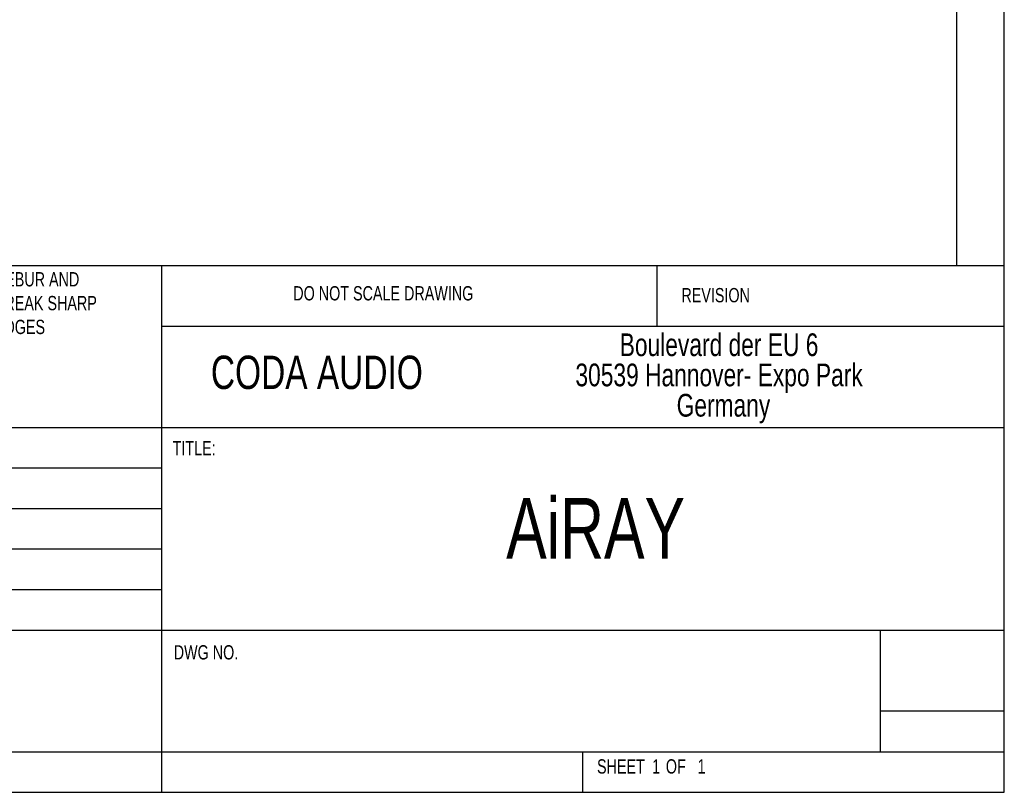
# Model space of a CAD drawing. Header units: inches. Extents: x 5219 to 8478, y -210 to 2071.
# Tile 4 of 7: x 7657 to 8478, y -210 to 434. Entities that reach past the tile are written whole.
import ezdxf

# ---------------------------------------------------------------- set-up
doc = ezdxf.new("R2010")
doc.units = ezdxf.units.IN
doc.header["$MEASUREMENT"] = 0
doc.styles.add('SLDTEXTSTYLE0', font='TXT', dxfattribs={"width": 0.75})

# ---------------------------------------------------------------- blocks, each defined once
blk = doc.blocks.new('NOTE39')
at = {"color": 7, "char_height": 1.5, "attachment_point": 1, "style": 'SLDTEXTSTYLE0'}
for s, insert in [('SHEET ', (0, 2.5)), ('1', (5.78, 2.5)), (' OF ', (6.8, 2.5)), ('1', (10.55, 2.5))]:
    blk.add_mtext(s, dxfattribs=dict(at, insert=insert))
blk = doc.blocks.new('NOTE64')
at = {"color": 7, "char_height": 2.3813, "attachment_point": 1, "style": 'SLDTEXTSTYLE0'}
for s, insert in [('       Boulevard der EU 6', (0, 3.38)), ('30539 Hannover- Expo Park', (0, 0.21)), ('                Germany', (0, -2.97))]:
    blk.add_mtext(s, dxfattribs=dict(at, insert=insert))
blk = doc.blocks.new('NOTE48')
at = {"color": 7, "char_height": 1.5, "attachment_point": 1, "style": 'SLDTEXTSTYLE0'}
for s, insert in [('DEBUR AND ', (0, 2.5)), ('BREAK SHARP ', (0, 0)), ('EDGES', (0, -2.5))]:
    blk.add_mtext(s, dxfattribs=dict(at, insert=insert))
blk = doc.blocks.new('1111')
at = {"color": 7, "linetype": 'Continuous'}
for p, q in [((4165.39, -657.14), (4165.39, 777.86)), ((4140.39, 752.86), (4140.39, -380.89)), ((3229.39, -380.89), (4165.39, -380.89)), ((3723.39, -380.89), (3723.39, -657.14)), ((3983.39, -412.77), (3983.39, -380.89)), ((4165.39, -412.77), (3723.39, -412.77)), ((4165.39, -465.89), (3229.39, -465.89)), ((3723.39, -487.14), (3229.39, -487.14)), ((3723.39, -508.39), (3229.39, -508.39)), ((3723.39, -529.64), (3229.39, -529.64)), ((3723.39, -550.89), (3229.39, -550.89)), ((3502.39, -572.14), (4165.39, -572.14)), ((4100.39, -635.89), (4100.39, -572.14)), ((4165.39, -614.64), (4100.39, -614.64)), ((3229.39, -635.89), (4165.39, -635.89)), ((3944.39, -657.14), (3944.39, -635.89)), ((2115.39, -657.14), (4165.39, -657.14))]:
    blk.add_line(p, q, dxfattribs=at)
at = {"xscale": 5, "yscale": 5, "zscale": 5}
for name, p in [('NOTE48', (3635.94, -396.8)), ('NOTE64', (3940.45, -433.33)), ('NOTE39', (3951.78, -652.31))]:
    blk.add_blockref(name, p, dxfattribs=at)
at = {"color": 7, "attachment_point": 1, "style": 'SLDTEXTSTYLE0'}
for s, insert, char_height in [('DO NOT SCALE DRAWING', (3792.46, -391.65), 7.5), ('REVISION', (3996.03, -392.64), 7.5), ('CODA AUDIO', (3749.26, -428.11), 17.5), ('TITLE:', (3729.17, -472.92), 7.5), ('AiRAY', (3904.14, -502.77), 31.75), ('DWG NO.', (3729.76, -579.97), 7.5)]:
    blk.add_mtext(s, dxfattribs=dict(at, insert=insert, char_height=char_height))

msp = doc.modelspace()

# ---------------------------------------------------------------- block references
at = {"xscale": 1.589737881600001, "yscale": 1.589737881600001, "zscale": 1.589737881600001}
msp.add_blockref('1111', (1855.66, 834.61), dxfattribs=at)

doc.saveas('drawing.dxf')
